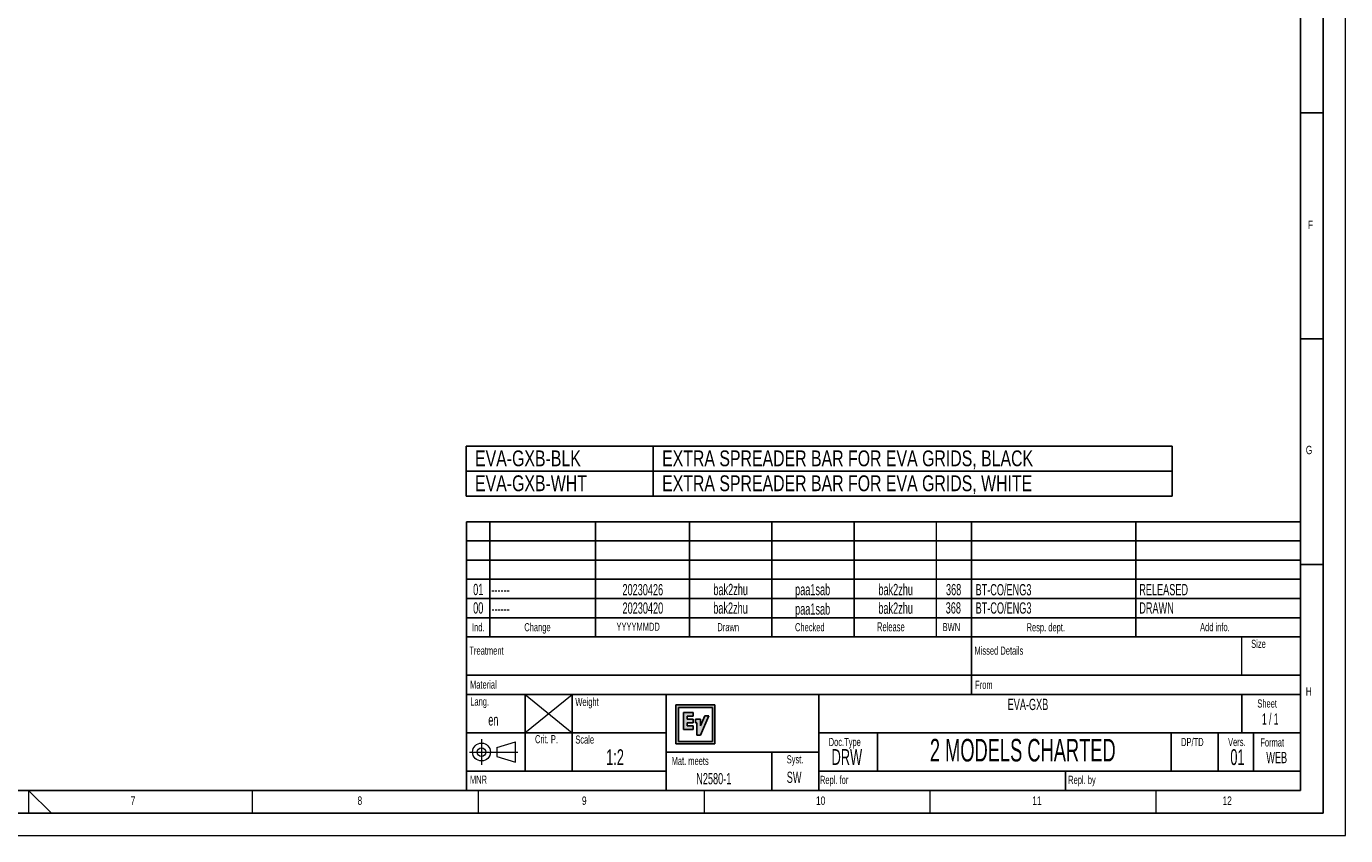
# Model space of a CAD drawing. Header units: millimetres. Extents: x 0 to 594, y 0 to 420.
# Tile 3 of 4: x 302 to 594, y 0 to 179. Entities that reach past the tile are written whole.
import ezdxf

# ---------------------------------------------------------------- set-up
doc = ezdxf.new("R2010")
doc.units = ezdxf.units.MM
doc.header["$PDSIZE"] = -1
for name, color, linetype in [('FORMAT', 7, 'Continuous'), ('OUTLINE', 7, 'Continuous'), ('SLD-0', 7, 'Continuous')]:
    doc.layers.add(name, color=color, linetype=linetype)
doc.styles.add('SLDTEXTSTYLE0', font='TXT', dxfattribs={"width": 0.75})
doc.styles.add('SLDTEXTSTYLE1', font='TXT', dxfattribs={"width": 0.605})
doc.styles.add('SLDTEXTSTYLE2', font='TXT', dxfattribs={"width": 0.563})

# ---------------------------------------------------------------- blocks, each defined once
blk = doc.blocks.new('SW_TABLEANNOTATION_0')
at = {"layer": 'SLD-0', "color": 0}
for p, q in [((0, 0), (0, -5.53)), ((0, 0), (41.4, 0)), ((41.4, 0), (41.4, -5.53)), ((41.4, 0), (156.32, 0)), ((156.32, 0), (156.32, -5.53)), ((0, -5.53), (0, -11.05)), ((0, -5.53), (41.4, -5.53)), ((41.4, -5.53), (41.4, -11.05)), ((41.4, -5.53), (156.32, -5.53)), ((156.32, -5.53), (156.32, -11.05)), ((0, -11.05), (41.4, -11.05)), ((41.4, -11.05), (156.32, -11.05))]:
    blk.add_line(p, q, dxfattribs=at)
at = {"layer": 'SLD-0', "color": 0, "char_height": 3.5, "attachment_point": 1, "style": 'SLDTEXTSTYLE0'}
for s, insert in [('EVA-GXB-BLK', (2, -0.96)), ('EXTRA SPREADER BAR FOR EVA GRIDS, BLACK', (43.4, -0.96)), ('EVA-GXB-WHT', (2, -6.48)), ('EXTRA SPREADER BAR FOR EVA GRIDS, WHITE', (43.4, -6.48))]:
    blk.add_mtext(s, dxfattribs=dict(at, insert=insert))

msp = doc.modelspace()

# ---------------------------------------------------------------- hatches: boundary and pattern name
at = {"layer": 'OUTLINE'}
h = msp.add_hatch(color=256, dxfattribs=at)
h.paths.add_polyline_path([(454.402, 20.306), (454.402, 28.924), (445.784, 28.924), (445.784, 20.306)], flags=0)
h.paths.add_polyline_path([(453.835, 20.873), (446.351, 20.873), (446.351, 28.357), (453.835, 28.357)], flags=0)
for points in [[(449.613, 27.239), (447.455, 27.239), (447.455, 23.487), (449.613, 23.487), (449.613, 24.3), (448.268, 24.3), (448.268, 24.954), (449.613, 24.954), (449.613, 25.767), (448.268, 25.767), (448.268, 26.426), (449.613, 26.426)], [(453.04, 26.496), (452.156, 26.496), (451.229, 24.32), (451.228, 25.767), (450.088, 25.767), (450.088, 24.954), (450.415, 24.954), (450.415, 22.243), (451.229, 22.243)]]:
    msp.add_hatch(color=256, dxfattribs=at).paths.add_polyline_path(points, flags=0)

# ---------------------------------------------------------------- linework, layer by layer
at = {"color": 7, "linetype": 'Continuous', "lineweight": 18}
for p, q in [((594, 0), (594, 420)), ((302.5, 10), (302.5, 5)), ((307.531, 5), (302.5, 10)), ((352, 10), (352, 5)), ((402, 10), (402, 5)), ((452, 10), (452, 5)), ((502, 10), (502, 5)), ((552, 10), (552, 5)), ((0, 0), (594, 0))]:
    msp.add_line(p, q, dxfattribs=at)
at = {"color": 7, "linetype": 'Continuous', "lineweight": 0}
for p in [(406.095, 18.5), (410.254, 18.5)]:
    msp.add_point(p, dxfattribs=at)
at = {"layer": 'FORMAT'}
for p, q in [((589, 5), (589, 415)), ((584, 10), (584, 410)), ((584, 160), (589, 160)), ((589, 110), (584, 110)), ((399.4, 69.5), (399.4, 10)), ((399.4, 69.5), (584, 69.5)), ((399.4, 69.5), (584, 69.5)), ((399.4, 69.5), (584, 69.5)), ((404.6, 69.5), (404.6, 44)), ((428, 69.5), (428, 44)), ((448.8, 69.5), (448.8, 44)), ((467, 69.5), (467, 44)), ((485.2, 69.5), (485.2, 44)), ((511.2, 69.5), (511.2, 44)), ((547.6, 69.5), (547.6, 44)), ((584, 10), (584, 69.5)), ((584, 69.5), (584, 10)), ((399.4, 65.25), (584, 65.25)), ((399.4, 65.25), (584, 65.25)), ((511.2, 65.25), (511.2, 44)), ((399.4, 61), (584, 61)), ((589, 60), (584, 60)), ((399.4, 56.75), (584, 56.75)), ((399.4, 52.5), (584, 52.5)), ((399.4, 48.25), (584, 48.25)), ((399.4, 44), (584, 44)), ((511.2, 44), (511.2, 31.25)), ((399.4, 35.5), (584, 35.5)), ((443.6, 31.25), (399.4, 31.25)), ((412.4, 31.25), (412.4, 14.25)), ((422.8, 31.25), (422.8, 14.25)), ((443.6, 18.5), (443.6, 31.25)), ((443.6, 31.25), (477.4, 31.25)), ((477.4, 18.5), (477.4, 31.25)), ((477.4, 31.25), (584, 31.25)), ((571, 22.75), (571, 31.25)), ((399.4, 22.75), (443.6, 22.75)), ((477.4, 22.75), (584, 22.75)), ((490.4, 22.75), (490.4, 14.25)), ((555.4, 22.75), (555.4, 14.25)), ((565.8, 22.75), (565.8, 14.25)), ((573.6, 22.75), (573.6, 14.25)), ((443.6, 10), (443.6, 18.5)), ((443.6, 18.5), (477.4, 18.5)), ((467, 18.5), (467, 10)), ((477.4, 10), (477.4, 18.5)), ((399.4, 14.25), (443.6, 14.25)), ((477.4, 14.25), (584, 14.25)), ((532, 10), (532, 14.25)), ((20, 10), (584, 10)), ((399.4, 10), (584, 10)), ((15, 5), (589, 5))]:
    msp.add_line(p, q, dxfattribs=at)
at = {"layer": 'FORMAT', "lineweight": 18}
for p, q in [((503.4, 69.5), (503.4, 44)), ((571, 35.5), (571, 44)), ((412.315, 22.75), (422.8, 31.25)), ((412.4, 31.25), (422.8, 22.75)), ((402.745, 21.364), (402.745, 15.647)), ((406.095, 19.504), (410.254, 20.75)), ((410.254, 16.25), (410.254, 20.75)), ((400.078, 18.5), (410.767, 18.5)), ((406.095, 19.504), (406.095, 17.496)), ((406.095, 17.496), (410.254, 16.25))]:
    msp.add_line(p, q, dxfattribs=at)
for radius in [1.977, 0.959]:
    msp.add_circle((402.745, 18.5), radius, dxfattribs=at)
at = {"layer": 'OUTLINE'}
for p, q in [((445.784, 28.924), (445.784, 20.306)), ((454.402, 28.924), (445.784, 28.924)), ((454.402, 28.924), (445.784, 28.924)), ((445.784, 28.924), (445.784, 20.306)), ((446.351, 28.357), (453.835, 28.357)), ((446.351, 20.873), (446.351, 28.357)), ((446.351, 20.873), (446.351, 28.357)), ((446.351, 28.357), (453.835, 28.357)), ((449.613, 27.239), (447.455, 27.239)), ((447.455, 27.239), (447.455, 23.487)), ((449.613, 27.239), (447.455, 27.239)), ((447.455, 27.239), (447.455, 23.487)), ((448.268, 25.767), (448.268, 26.426)), ((448.268, 26.426), (449.613, 26.426)), ((448.268, 25.767), (448.268, 26.426)), ((448.268, 26.426), (449.613, 26.426)), ((449.613, 26.426), (449.613, 27.239)), ((449.613, 26.426), (449.613, 27.239)), ((451.229, 22.243), (453.04, 26.496)), ((452.156, 26.496), (451.229, 24.32)), ((451.229, 22.243), (453.04, 26.496)), ((452.156, 26.496), (451.229, 24.32)), ((453.04, 26.496), (452.156, 26.496)), ((453.04, 26.496), (452.156, 26.496)), ((453.835, 28.357), (453.835, 20.873)), ((453.835, 28.357), (453.835, 20.873)), ((454.402, 20.306), (454.402, 28.924)), ((454.402, 20.306), (454.402, 28.924)), ((447.455, 23.487), (449.613, 23.487)), ((447.455, 23.487), (449.613, 23.487)), ((449.613, 25.767), (448.268, 25.767)), ((449.613, 25.767), (448.268, 25.767)), ((448.268, 24.3), (448.268, 24.954)), ((448.268, 24.954), (449.613, 24.954)), ((448.268, 24.3), (448.268, 24.954)), ((448.268, 24.954), (449.613, 24.954)), ((449.613, 24.3), (448.268, 24.3)), ((449.613, 24.3), (448.268, 24.3)), ((449.613, 24.954), (449.613, 25.767)), ((449.613, 24.954), (449.613, 25.767)), ((449.613, 23.487), (449.613, 24.3)), ((449.613, 23.487), (449.613, 24.3)), ((451.228, 25.767), (450.088, 25.767)), ((450.088, 25.767), (450.088, 24.954)), ((451.228, 25.767), (450.088, 25.767)), ((450.088, 25.767), (450.088, 24.954)), ((450.088, 24.954), (450.415, 24.954)), ((450.088, 24.954), (450.415, 24.954)), ((450.415, 24.954), (450.415, 22.243)), ((450.415, 24.954), (450.415, 22.243)), ((451.229, 24.32), (451.228, 25.767)), ((451.229, 24.32), (451.228, 25.767)), ((453.835, 20.873), (446.351, 20.873)), ((453.835, 20.873), (446.351, 20.873)), ((450.415, 22.243), (451.229, 22.243)), ((450.415, 22.243), (451.229, 22.243)), ((445.784, 20.306), (454.402, 20.306)), ((445.784, 20.306), (454.402, 20.306))]:
    msp.add_line(p, q, dxfattribs=at)
at = {"layer": 'SLD-0'}
msp.add_line((399.4, 10), (584, 10), dxfattribs=at)

# ---------------------------------------------------------------- block references
msp.add_blockref('SW_TABLEANNOTATION_0', (399.306, 86.242), dxfattribs=at)

# ---------------------------------------------------------------- texts
at = {"color": 7, "linetype": 'Continuous', "lineweight": 0, "insert": (471.932, 14.162), "char_height": 2.5, "attachment_point": 2, "style": 'SLDTEXTSTYLE1'}
msp.add_mtext('SW', dxfattribs=at)
at = {"layer": 'FORMAT'}
for s, insert, char_height, attachment_point, style in [('F', (585.667, 136.168), 1.852, 1, 'SLDTEXTSTYLE0'), ('G', (585.185, 86.305), 1.852, 1, 'SLDTEXTSTYLE0'), ('01', (402.016, 55.747), 2.5, 2, 'SLDTEXTSTYLE1'), ('20230426', (438.437, 55.7), 2.5, 2, 'SLDTEXTSTYLE1'), ('bak2zhu', (457.884, 55.743), 2.5, 2, 'SLDTEXTSTYLE1'), ('paa1sab', (476.032, 55.734), 2.5, 2, 'SLDTEXTSTYLE1'), ('bak2zhu', (494.407, 55.731), 2.5, 2, 'SLDTEXTSTYLE1'), ('368', (507.237, 55.718), 2.5, 2, 'SLDTEXTSTYLE1'), ('BT-CO/ENG3', (512.094, 55.689), 2.5, 1, 'SLDTEXTSTYLE1'), ('RELEASED', (548.33, 55.712), 2.5, 1, 'SLDTEXTSTYLE1'), ('------', (404.922, 55.723), 2.5, 1, 'SLDTEXTSTYLE1'), ('00', (402.016, 51.66), 2.5, 2, 'SLDTEXTSTYLE1'), ('------', (404.951, 51.501), 2.5, 1, 'SLDTEXTSTYLE1'), ('20230420', (438.451, 51.632), 2.5, 2, 'SLDTEXTSTYLE1'), ('bak2zhu', (457.856, 51.633), 2.5, 2, 'SLDTEXTSTYLE1'), ('paa1sab', (476.031, 51.416), 2.5, 2, 'SLDTEXTSTYLE1'), ('bak2zhu', (494.4, 51.616), 2.5, 2, 'SLDTEXTSTYLE1'), ('368', (507.173, 51.671), 2.5, 2, 'SLDTEXTSTYLE1'), ('BT-CO/ENG3', (512.101, 51.648), 2.5, 1, 'SLDTEXTSTYLE1'), ('DRAWN', (548.33, 51.659), 2.5, 1, 'SLDTEXTSTYLE1'), ('Ind.', (402.01, 47.017), 1.8, 2, 'SLDTEXTSTYLE1'), ('Change', (412.209, 47.051), 1.8, 1, 'SLDTEXTSTYLE1'), ('YYYYMMDD', (432.613, 47.148), 1.8, 1, 'SLDTEXTSTYLE1'), ('Drawn', (454.94, 47.059), 1.8, 1, 'SLDTEXTSTYLE1'), ('Checked', (472.126, 47.042), 1.8, 1, 'SLDTEXTSTYLE1'), ('Release', (490.28, 47.225), 2, 1, 'SLDTEXTSTYLE1'), ('BWN', (504.799, 47.073), 1.8, 1, 'SLDTEXTSTYLE1'), ('Resp. dept.', (523.388, 47.025), 1.8, 1, 'SLDTEXTSTYLE1'), ('Add info.', (561.786, 47.067), 1.8, 1, 'SLDTEXTSTYLE1'), ('Treatment', (400.054, 41.857), 1.8, 1, 'SLDTEXTSTYLE1'), ('Missed Details', (511.854, 41.857), 1.8, 1, 'SLDTEXTSTYLE1'), ('Size', (573.101, 43.364), 1.8, 1, 'SLDTEXTSTYLE1'), ('Material', (400.191, 34.344), 1.8, 1, 'SLDTEXTSTYLE1'), ('From', (511.991, 34.295), 1.8, 1, 'SLDTEXTSTYLE1'), ('H', (585.185, 32.863), 1.852, 1, 'SLDTEXTSTYLE0'), ('Lang.', (400.253, 30.585), 1.8, 1, 'SLDTEXTSTYLE1'), ('Weight', (423.504, 30.498), 1.8, 1, 'SLDTEXTSTYLE1'), ('EVA-GXB', (523.694, 30.301), 2.5, 2, 'SLDTEXTSTYLE1'), ('Sheet', (574.458, 30.15), 1.8, 1, 'SLDTEXTSTYLE1'), ('1 / 1', (577.319, 27.065), 2.5, 2, 'SLDTEXTSTYLE2'), ('Crit. P.', (414.579, 22.259), 1.8, 1, 'SLDTEXTSTYLE1'), ('Scale', (423.504, 22.175), 1.8, 1, 'SLDTEXTSTYLE1'), ('Doc.Type', (479.586, 21.626), 1.8, 1, 'SLDTEXTSTYLE1'), ('2 MODELS CHARTED', (522.544, 21.416), 5, 2, 'SLDTEXTSTYLE1'), ('DP/TD', (557.586, 21.626), 1.8, 1, 'SLDTEXTSTYLE1'), ('Vers.', (567.986, 21.626), 1.8, 1, 'SLDTEXTSTYLE1'), ('Format', (575.119, 21.532), 1.8, 1, 'SLDTEXTSTYLE1'), ('1:2', (432.296, 19.121), 3.5, 2, 'SLDTEXTSTYLE1'), ('Syst.', (472.14, 17.794), 1.8, 2, 'SLDTEXTSTYLE1'), ('DRW', (483.605, 19.154), 3.5, 2, 'SLDTEXTSTYLE1'), ('01', (570.059, 19.136), 3.5, 2, 'SLDTEXTSTYLE1'), ('WEB', (578.747, 18.534), 2.5, 2, 'SLDTEXTSTYLE1'), ('Mat. meets', (444.811, 17.435), 1.8, 1, 'SLDTEXTSTYLE1'), ('MNR', (400.171, 13.295), 1.8, 1, 'SLDTEXTSTYLE1'), ('N2580-1', (450.269, 13.86), 2.5, 1, 'SLDTEXTSTYLE1'), ('Repl. for', (477.648, 13.244), 1.8, 1, 'SLDTEXTSTYLE1'), ('Repl. by', (532.589, 13.253), 1.8, 1, 'SLDTEXTSTYLE1'), ('7', (325.088, 8.668), 1.852, 1, 'SLDTEXTSTYLE0'), ('8', (375.294, 8.668), 1.852, 1, 'SLDTEXTSTYLE0'), ('9', (424.967, 8.668), 1.852, 1, 'SLDTEXTSTYLE0'), ('10', (476.771, 8.668), 1.8521, 1, 'SLDTEXTSTYLE0'), ('11', (524.653, 8.668), 1.8521, 1, 'SLDTEXTSTYLE0'), ('12', (566.756, 8.668), 1.8521, 1, 'SLDTEXTSTYLE0')]:
    msp.add_mtext(s, dxfattribs=dict(at, insert=insert, char_height=char_height, attachment_point=attachment_point, style=style))
at = {"layer": 'SLD-0', "insert": (404.233, 26.87), "char_height": 2.5, "attachment_point": 1, "style": 'SLDTEXTSTYLE1'}
msp.add_mtext('en', dxfattribs=at)

doc.saveas('drawing.dxf')
